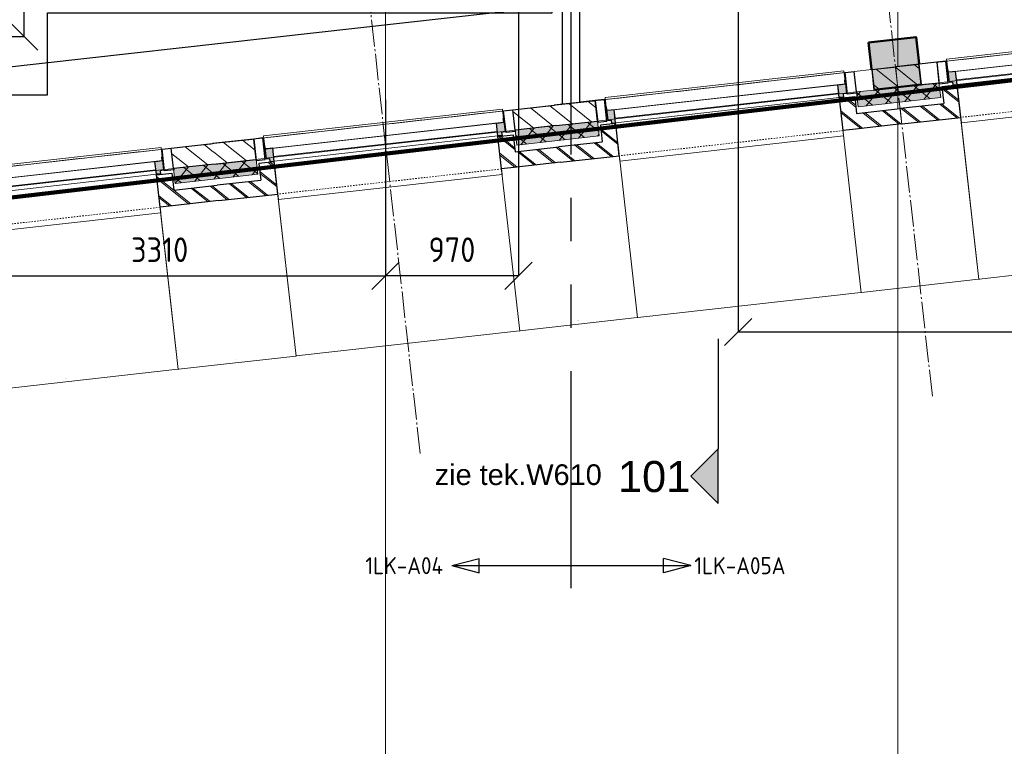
# Model space of a CAD drawing. Header units: millimetres. Extents: x -38031 to 110605, y -30229 to 92226.
# Tile 173 of 194: x 81681 to 88890, y 5071 to 10390. Entities that reach past the tile are written whole.
import ezdxf
from ezdxf.enums import TextEntityAlignment as Align

# ---------------------------------------------------------------- set-up
doc = ezdxf.new("R2010")
doc.units = ezdxf.units.MM
doc.header["$LTSCALE"] = 50
doc.set_wipeout_variables(frame=1)
doc.header["$PDMODE"] = 1
for name, pattern in [('HIDDEN', [9.525, 6.35, -3.175]), ('PHANTOM', [63.5, 31.75, -6.35, 6.35, -6.35, 6.35, -6.35]), ('STYLE_01', [0.41664, 0.20828, -0.20836]), ('STYLE_07', [1.875, 0.625, -0.20828, 0.625, -0.20836, 0.06943, -0.13893]), ('STYLE_11', [5, 3.888855, -0.416718, 0.277786, -0.416641])]:
    doc.linetypes.add(name, pattern=pattern)
for name, color, linetype, lineweight in [('00 ALGEMEEN', 7, 'Continuous', 15), ('05 LINE-.Stramien', 1, 'STYLE_11', 15), ('05 LINE-0.10 grijs', 8, 'Continuous', 9), ('21 WAND BUITEN-21F_baksteen', 7, 'Continuous', 25), ('21 WAND BUITEN-21F_kalkzandsteen', 7, 'Continuous', 25), ('21 WAND BUITEN-21G_hsb', 1, 'Continuous', 15), ('21 WAND BUITEN-29_isolatie', 1, 'Continuous', 15), ('28 CONSTRUCTIE-28E_beton', 5, 'Continuous', 50), ('Guides', 203, 'Continuous', 13), ('koppenmaten', 163, 'Continuous', 15), ('stramien', 1, 'Continuous', 15)]:
    doc.layers.add(name, color=color, linetype=linetype, lineweight=lineweight)
for name, color, linetype in [('AB$1A---_ATTRIB050', 8, 'Continuous'), ('AL$1A---_ALGEMEEN', 8, 'Continuous'), ('AL------_MAATVOERING', 2, 'Continuous'), ('AM$1A---_ARCERING', 8, 'Continuous'), ('AT$1A---_TEKST025', 8, 'Continuous'), ('AT$1A---_TEKST035', 8, 'Continuous'), ('BOUWKUNDIG', 8, 'Continuous'), ('brandscheiding', 5, 'HIDDEN'), ('EL6212--_S', 4, 'Continuous'), ('Kastenscheiding', 4, 'PHANTOM'), ('versterkte strook', 7, 'Continuous')]:
    doc.layers.add(name, color=color, linetype=linetype)
doc.styles.add('Arial', font='ARIAL.TTF')
doc.styles.add('BURO-018', font='iso.shx', dxfattribs={"height": 90})
doc.styles.add('BURO-035', font='ISO.shx', dxfattribs={"height": 175})
doc.styles.get("Standard").update_dxf_attribs({"font": 'iso.shx'})
doc.dimstyles.new('STABICAD', dxfattribs={"dimscale": 100, "dimtxt": 1.8, "dimasz": 2, "dimexe": 0, "dimexo": 2.5, "dimgap": 1.5, "dimtad": 0, "dimdec": 0, "dimrnd": 10, "dimzin": 0, "dimdsep": 46, "dimtxsty": 'Standard', "dimblk1": 'OBLIQUE', "dimblk2": 'OBLIQUE', "dimsah": 1, "dimcen": -3, "dimadec": 0, "dimazin": 0, "dimtfac": 1, "dimtdec": 0, "dimtofl": 0, "dimtmove": 2, "dimatfit": 3, "dimfxl": 0, "dimtvp": 1.055556, "dimtolj": 1, "dimtzin": 0, "dimarcsym": 0})
doc.dimstyles.new('VyA', dxfattribs={"dimtxt": 2.272868, "dimasz": 2.120801, "dimexe": 1.5, "dimexo": 1.59, "dimgap": 0.5, "dimtad": 1, "dimdec": 0, "dimzin": 11, "dimtxsty": 'Arial', "dimblk": 'VW_SLASH', "dimcen": 0, "dimdle": 1, "dimazin": 0, "dimtfac": 0.8, "dimtdec": 0, "dimtix": 1, "dimtmove": 0, "dimatfit": 0, "dimldrblk": 'VW_FILLEDARROW', "dimfxl": 0, "dimfrac": 2, "dimtolj": 1, "dimtzin": 11, "dimarcsym": 0})
pattern_1 = [(45, (0, 0), (70.7107, -70.7107), []), (45, (7.07, -7.07), (70.7107, -70.7107), [])]
pattern_2 = [(135, (0, 0), (70.7107, 70.7107), []), (45, (299.34, -299.34), (70.7107, -70.7107), [])]
pattern_3 = [(45, (0, 0), (70.7107, -70.7107), [])]

# ---------------------------------------------------------------- blocks, each defined once
blk = doc.blocks.new('_Oblique')
at = {"color": 0, "linetype": 'ByBlock', "lineweight": -2}
blk.add_line((-0.5, -0.5), (0.5, 0.5), dxfattribs=at)
blk = doc.blocks.new('*D57')
at = {"layer": 'AL------_MAATVOERING', "color": 0, "lineweight": -2}
for p, q in [((86942.4, 10687.9), (86942.4, 8103.8)), ((91860, 9953.4), (91860, 8103.8)), ((86942.4, 8103.8), (91860, 8103.8))]:
    blk.add_line(p, q, dxfattribs=at)
at = {"layer": 'Defpoints', "color": 0}
for p in [(86942.4, 10937.9), (91860, 10203.4), (91860, 8103.8)]:
    blk.add_point(p, dxfattribs=at)
at = {"layer": 'AL------_MAATVOERING', "color": 0, "lineweight": -2, "xscale": 200, "yscale": 200, "zscale": 200, "rotation": 180}
blk.add_blockref('_Oblique', (86942.4, 8103.8), dxfattribs=at)
at = {"layer": 'AL------_MAATVOERING', "color": 0, "lineweight": -2, "xscale": 200, "yscale": 200, "zscale": 200}
blk.add_blockref('_Oblique', (91860, 8103.8), dxfattribs=at)
at = {"layer": 'AL------_MAATVOERING', "color": 0, "insert": (89401.2, 8293.8), "char_height": 180, "attachment_point": 5}
blk.add_mtext('\\A1;4920', dxfattribs=at)
blk = doc.blocks.new('*D58')
at = {"layer": 'AL------_MAATVOERING', "color": 0, "lineweight": -2}
for p, q in [((85332.4, 10537.9), (85332.4, 8516.1)), ((84360, 9803.4), (84360, 8516.1)), ((85332.4, 8516.1), (84360, 8516.1))]:
    blk.add_line(p, q, dxfattribs=at)
at = {"layer": 'Defpoints', "color": 0}
for p in [(85332.4, 10787.9), (84360, 10053.4), (84360, 8516.1)]:
    blk.add_point(p, dxfattribs=at)
at = {"layer": 'AL------_MAATVOERING', "color": 0, "lineweight": -2, "xscale": 200, "yscale": 200, "zscale": 200, "rotation": 180}
blk.add_blockref('_Oblique', (84360, 8516.1), dxfattribs=at)
at = {"layer": 'AL------_MAATVOERING', "color": 0, "lineweight": -2, "xscale": 200, "yscale": 200, "zscale": 200}
blk.add_blockref('_Oblique', (85332.4, 8516.1), dxfattribs=at)
at = {"layer": 'AL------_MAATVOERING', "color": 0, "insert": (84846.2, 8706.1), "char_height": 180, "attachment_point": 5}
blk.add_mtext('\\A1;970', dxfattribs=at)
blk = doc.blocks.new('*D59')
at = {"layer": 'AL------_MAATVOERING', "color": 0, "lineweight": -2}
for p, q in [((81052.4, 10017.9), (81052.4, 8516.1)), ((84360, 9283.4), (84360, 8516.1)), ((81052.4, 8516.1), (84360, 8516.1))]:
    blk.add_line(p, q, dxfattribs=at)
at = {"layer": 'Defpoints', "color": 0}
for p in [(81052.4, 10267.9), (84360, 9533.4), (84360, 8516.1)]:
    blk.add_point(p, dxfattribs=at)
at = {"layer": 'AL------_MAATVOERING', "color": 0, "lineweight": -2, "xscale": 200, "yscale": 200, "zscale": 200, "rotation": 180}
blk.add_blockref('_Oblique', (81052.4, 8516.1), dxfattribs=at)
at = {"layer": 'AL------_MAATVOERING', "color": 0, "lineweight": -2, "xscale": 200, "yscale": 200, "zscale": 200}
blk.add_blockref('_Oblique', (84360, 8516.1), dxfattribs=at)
at = {"layer": 'AL------_MAATVOERING', "color": 0, "insert": (82706.2, 8706.1), "char_height": 180, "attachment_point": 5}
blk.add_mtext('\\A1;3310', dxfattribs=at)
blk = doc.blocks.new('*D68')
at = {"layer": 'AL------_MAATVOERING', "color": 0, "lineweight": -2}
for p, q in [((81302.4, 14300), (81715, 14300)), ((81715, 10267.9), (81715, 14300)), ((81302.4, 10267.9), (81715, 10267.9))]:
    blk.add_line(p, q, dxfattribs=at)
at = {"layer": 'Defpoints', "color": 0}
for p in [(81052.4, 14300), (81715, 14300), (81052.4, 10267.9)]:
    blk.add_point(p, dxfattribs=at)
at = {"layer": 'AL------_MAATVOERING', "color": 0, "lineweight": -2, "xscale": 200, "yscale": 200, "zscale": 200}
for p, rotation in [((81715, 14300), 90), ((81715, 10267.9), 270)]:
    blk.add_blockref('_Oblique', p, dxfattribs=dict(at, rotation=rotation))
at = {"layer": 'AL------_MAATVOERING', "color": 0, "insert": (81525, 12284), "char_height": 180, "attachment_point": 5, "rotation": 90}
blk.add_mtext('\\A1;4030', dxfattribs=at)
blk = doc.blocks.new('E00160')
at = {"color": 0, "linetype": 'Continuous'}
for p, q in [((-17.5, 0), (-13.5, 1.07)), ((-17.5, 0), (17.5, 0)), ((-17.5, 0), (-13.5, -1.07)), ((-13.5, -1.07), (-13.5, 1.07)), ((17.5, 0), (13.5, 1.07)), ((13.5, -1.07), (13.5, 1.07)), ((17.5, 0), (13.5, -1.07))]:
    blk.add_line(p, q, dxfattribs=at)
at = {"color": 0, "linetype": 'Continuous', "style": 'BURO-035'}
for tag, p in [('E_TEXT2', (-22.5, 0)), ('E_TEXT1', (22.5, 0))]:
    blk.add_attdef(tag, text='', height=3.5, dxfattribs=at).set_placement(p, align=Align.MIDDLE)
blk = doc.blocks.new('drsnd pijl')
at = {"layer": 'AM$1A---_ARCERING', "linetype": 'Continuous', "lineweight": 0}
blk.add_hatch(color=256, dxfattribs=at).paths.add_polyline_path([(1005, 442.5), (200, 442.5), (0, 242.5), (-200, 442.5), (200, 442.5)])
at = {"layer": 'AL$1A---_ALGEMEEN', "color": 0}
blk.add_lwpolyline([(1005, 442.5), (200, 442.5), (0, 242.5), (-200, 442.5), (200, 442.5)], dxfattribs=at)
at = {"layer": 'AL$1A---_ALGEMEEN', "color": 0, "style": 'Arial'}
blk.add_attdef('peil', text='', height=227.3, rotation=90, dxfattribs=at).set_placement((170, -290.5), align=Align.BOTTOM_LEFT)
at = {"layer": 'AL$1A---_ALGEMEEN', "color": 0, "flags": 1}
blk.add_attdef('onderdeel', (-200, -699.6), '', height=227.3, dxfattribs=at)
blk = doc.blocks.new('zijdetail kozijn 2kops')
at = {"color": 0}
blk.add_wipeout([(-63, 420), (-130, 420), (-130, 262), (-63, 262)], dxfattribs=at).dxf.layer = 'AL$1A---_ALGEMEEN'
at = {"layer": 'AM$1A---_ARCERING', "linetype": 'Continuous', "lineweight": 0}
blk.add_hatch(color=256, dxfattribs=at).paths.add_polyline_path([(-54.2, 338), (-54.2, 366), (-56, 366), (-56, 266), (-31, 266), (-31, 243), (0, 243), (0, 338), (-22, 338)])
at = {"layer": 'AL$1A---_ALGEMEEN', "color": 0}
for points in [[(-63, 420), (-130, 420), (-130, 262), (-63, 262)], [(-54.2, 338), (-54.2, 366), (-56, 366), (-56, 266), (-31, 266), (-31, 243), (0, 243), (0, 338), (-22, 338)]]:
    blk.add_lwpolyline(points, close=True, dxfattribs=at)
blk = doc.blocks.new('31x_alu-1e-mk106b-p')
at = {"color": 0}
blk.add_wipeout([(-338, 1648), (-338, 0), (-276, 0), (-276, 1648)], dxfattribs=at).dxf.layer = '05 LINE-0.10 grijs'
at = {"layer": '05 LINE-0.10 grijs', "color": 0}
for points in [[(-435, 1704), (-338, 1704), (-338, -56), (-435, -56)], [(-338, 1648), (-338, 0), (-276, 0), (-276, 1648)]]:
    blk.add_lwpolyline(points, close=True, dxfattribs=at)
at = {"layer": '00 ALGEMEEN', "color": 0, "xscale": -1, "rotation": 90}
blk.add_blockref('zijdetail kozijn 2kops', (0, 1648), dxfattribs=at)
at = {"layer": '00 ALGEMEEN', "color": 0, "rotation": 90}
blk.add_blockref('zijdetail kozijn 2kops', (0, 0), dxfattribs=at)
at = {"layer": '05 LINE-0.10 grijs', "color": 0, "linetype": 'STYLE_01'}
blk.add_line((-420, 1711), (-420, -63), dxfattribs=at)
at = {"layer": '05 LINE-0.10 grijs', "color": 0}
blk.add_lwpolyline([(-243, 1648), (40, 1648), (40, 0), (-243, 0)], close=True, dxfattribs=at)
at = {"color": 0}
blk.add_wipeout([(-113, -113), (-113, -434), (0, -434), (0, -113), (0, 0), (-238, 0), (-238, -113), (-114, -113)], dxfattribs=at).dxf.layer = '21 WAND BUITEN-21F_baksteen'
at = {"layer": 'AM$1A---_ARCERING', "linetype": 'Continuous', "lineweight": 5}
h = blk.add_hatch(dxfattribs=at)
h.set_pattern_fill('BAKSTEEN', color=256, style=0, pattern_type=2)
h.set_pattern_definition(pattern_1)
edge = h.paths.add_edge_path()
edge.add_line((-113, -113), (-113, -434))
edge.add_line((-113, -434), (0, -434))
edge.add_line((0, -434), (0, -113))
edge.add_line((0, -113), (0, 0))
edge.add_line((0, 0), (-238, 0))
edge.add_line((-238, 0), (-238, -113))
edge.add_line((-238, -113), (-114, -113))
at = {"layer": 'AM$1A---_ARCERING', "linetype": 'Continuous', "lineweight": 0}
blk.add_hatch(color=256, dxfattribs=at).paths.add_polyline_path([(-160, -130), (-270, -130), (-270, -434), (-160, -434)])
at = {"layer": 'AM$1A---_ARCERING', "linetype": 'Continuous', "lineweight": 5}
h = blk.add_hatch(dxfattribs=at)
h.set_pattern_fill('ISOLATIE', color=256, style=0, pattern_type=2)
h.set_pattern_definition(pattern_2)
h.paths.add_polyline_path([(-160, -130), (-270, -130), (-270, -434), (-160, -434)])
at = {"layer": '05 LINE-0.10 grijs', "color": 0, "linetype": 'STYLE_01'}
blk.add_line((0, 1648), (0, 0), dxfattribs=at)
at = {"layer": '21 WAND BUITEN-21F_baksteen', "color": 0}
blk.add_line((-113, -113), (-113, -434), dxfattribs=at)
at = {"layer": '21 WAND BUITEN-21F_baksteen', "color": 0, "flags": 128}
blk.add_lwpolyline([(0, -434), (0, -113), (0, 0), (-238, 0), (-238, -113), (-114, -113)], dxfattribs=at)
at = {"layer": '21 WAND BUITEN-29_isolatie', "color": 0}
blk.add_line((-160, -434), (-160, -130), dxfattribs=at)
at = {"layer": '21 WAND BUITEN-29_isolatie', "color": 0, "flags": 128}
blk.add_lwpolyline([(-160, -130), (-270, -130), (-270, -434)], dxfattribs=at)
at = {"color": 0}
for points, layer in [([(-113, 1761), (-113, 2082), (0, 2082), (0, 1761), (0, 1648), (-238, 1648), (-238, 1761), (-114, 1761)], '21 WAND BUITEN-21F_baksteen'), ([(-420, -130), (-420, -434), (-270, -434), (-270, -130)], '21 WAND BUITEN-21F_kalkzandsteen')]:
    blk.add_wipeout(points, dxfattribs=at).dxf.layer = layer
at = {"layer": 'AM$1A---_ARCERING', "linetype": 'Continuous', "lineweight": 0}
blk.add_hatch(color=256, dxfattribs=at).paths.add_polyline_path([(-160, 1778), (-270, 1778), (-270, 2082), (-160, 2082)])
at = {"layer": 'AM$1A---_ARCERING', "linetype": 'Continuous', "lineweight": 5}
h = blk.add_hatch(dxfattribs=at)
h.set_pattern_fill('ISOLATIE', color=256, style=0, pattern_type=2)
h.set_pattern_definition(pattern_2)
h.paths.add_polyline_path([(-160, 1778), (-270, 1778), (-270, 2082), (-160, 2082)])
h = blk.add_hatch(dxfattribs=at)
h.set_pattern_fill('BAKSTEEN', color=256, style=0, pattern_type=2)
h.set_pattern_definition(pattern_1)
edge = h.paths.add_edge_path()
edge.add_line((-113, 1761), (-113, 2082))
edge.add_line((-113, 2082), (0, 2082))
edge.add_line((0, 2082), (0, 1761))
edge.add_line((0, 1761), (0, 1648))
edge.add_line((0, 1648), (-238, 1648))
edge.add_line((-238, 1648), (-238, 1761))
edge.add_line((-238, 1761), (-114, 1761))
h = blk.add_hatch(dxfattribs=at)
h.set_pattern_fill('KALKZANDSTEEN', color=256, style=0, pattern_type=2)
h.set_pattern_definition(pattern_3)
h.paths.add_polyline_path([(-420, -130), (-420, -434), (-270, -434), (-270, -130)])
at = {"layer": '21 WAND BUITEN-21F_baksteen', "color": 0}
blk.add_line((-113, 1761), (-113, 2082), dxfattribs=at)
at = {"layer": '21 WAND BUITEN-21F_baksteen', "color": 0, "flags": 128}
blk.add_lwpolyline([(0, 2082), (0, 1761), (0, 1648), (-238, 1648), (-238, 1761), (-114, 1761)], dxfattribs=at)
at = {"layer": '21 WAND BUITEN-21F_kalkzandsteen', "color": 0}
blk.add_line((-420, -130), (-420, -434), dxfattribs=at)
at = {"layer": '21 WAND BUITEN-21F_kalkzandsteen', "color": 0, "flags": 128}
blk.add_lwpolyline([(-270, -434), (-270, -130), (-420, -130)], dxfattribs=at)
at = {"layer": '21 WAND BUITEN-29_isolatie', "color": 0}
blk.add_line((-160, 2082), (-160, 1778), dxfattribs=at)
at = {"layer": '21 WAND BUITEN-29_isolatie', "color": 0, "flags": 128}
blk.add_lwpolyline([(-160, 1778), (-270, 1778), (-270, 2082)], dxfattribs=at)
at = {"color": 0}
blk.add_wipeout([(-420, 1778), (-420, 2082), (-270, 2082), (-270, 1778)], dxfattribs=at).dxf.layer = '21 WAND BUITEN-21F_kalkzandsteen'
at = {"layer": 'AM$1A---_ARCERING', "linetype": 'Continuous', "lineweight": 5}
h = blk.add_hatch(dxfattribs=at)
h.set_pattern_fill('KALKZANDSTEEN', color=256, style=0, pattern_type=2)
h.set_pattern_definition(pattern_3)
h.paths.add_polyline_path([(-420, 1778), (-420, 2082), (-270, 2082), (-270, 1778)])
at = {"layer": '21 WAND BUITEN-21F_kalkzandsteen', "color": 0}
blk.add_line((-420, 1778), (-420, 2082), dxfattribs=at)
at = {"layer": '21 WAND BUITEN-21F_kalkzandsteen', "color": 0, "flags": 128}
blk.add_lwpolyline([(-270, 2082), (-270, 1778), (-420, 1778)], dxfattribs=at)
blk = doc.blocks.new('VW_SLASH')
at = {"layer": 'AL$1A---_ALGEMEEN', "color": 0, "linetype": 'ByBlock', "lineweight": -2}
blk.add_line((0, 0), (-1, 0), dxfattribs=at)
at = {"layer": 'AL$1A---_ALGEMEEN', "color": 0, "linetype": 'ByBlock', "lineweight": 5}
blk.add_line((0.5, 0.5), (-0.5, -0.5), dxfattribs=at)
blk = doc.blocks.new('*D1079')
at = {"layer": 'koppenmaten', "color": 0, "lineweight": -2}
for p, q in [((-2078.5, -170.4), (-2078.5, -1464.8)), ((-430.5, -152.9), (-430.5, -1464.8)), ((-2076.4, -1463.3), (-432.6, -1463.3))]:
    blk.add_line(p, q, dxfattribs=at)
at = {"layer": 'koppenmaten', "color": 0, "lineweight": -2, "xscale": 2.12080078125, "yscale": 2.12080078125, "zscale": 2.12080078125, "rotation": 180}
blk.add_blockref('VW_SLASH', (-2078.5, -1463.3), dxfattribs=at)
at = {"layer": 'koppenmaten', "color": 0, "lineweight": -2, "xscale": 2.12080078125, "yscale": 2.12080078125, "zscale": 2.12080078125}
blk.add_blockref('VW_SLASH', (-430.5, -1463.3), dxfattribs=at)
at = {"layer": 'AT$1A---_TEKST025', "insert": (-1254.5, -1437.1), "char_height": 2.273, "attachment_point": 5, "style": 'Arial'}
blk.add_mtext('\\A1;13K+V=82400', dxfattribs=at)
blk = doc.blocks.new('VW_FILLEDARROW')
at = {"layer": 'AL$1A---_ALGEMEEN', "color": 0, "lineweight": -2}
blk.add_solid([(0, 0), (0.5, 0.5), (0.5, -0.5)], dxfattribs=at)
blk = doc.blocks.new('*D1080')
at = {"layer": 'koppenmaten', "color": 0, "lineweight": -2}
for p, q in [((-2946.5, -170.4), (-2946.5, -1464.8)), ((-2078.5, -170.4), (-2078.5, -1464.8)), ((-2944.4, -1463.3), (-2080.6, -1463.3))]:
    blk.add_line(p, q, dxfattribs=at)
at = {"layer": 'koppenmaten', "color": 0, "lineweight": -2, "xscale": 2.12080078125, "yscale": 2.12080078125, "zscale": 2.12080078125, "rotation": 180}
blk.add_blockref('VW_SLASH', (-2946.5, -1463.3), dxfattribs=at)
at = {"layer": 'koppenmaten', "color": 0, "lineweight": -2, "xscale": 2.12080078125, "yscale": 2.12080078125, "zscale": 2.12080078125}
blk.add_blockref('VW_SLASH', (-2078.5, -1463.3), dxfattribs=at)
at = {"layer": 'AT$1A---_TEKST025', "insert": (-2512.5, -1437.1), "char_height": 2.273, "attachment_point": 5, "style": 'Arial'}
blk.add_mtext('\\A1;7K-V=43400', dxfattribs=at)
blk = doc.blocks.new('*D1099')
at = {"layer": 'koppenmaten', "color": 0, "lineweight": -2}
for p, q in [((437, -189), (437, -1464.8)), ((2085, -189), (2085, -1464.8)), ((439.1, -1463.3), (2082.9, -1463.3))]:
    blk.add_line(p, q, dxfattribs=at)
at = {"layer": 'koppenmaten', "color": 0, "lineweight": -2, "xscale": 2.12080078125, "yscale": 2.12080078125, "zscale": 2.12080078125, "rotation": 180}
blk.add_blockref('VW_SLASH', (437, -1463.3), dxfattribs=at)
at = {"layer": 'koppenmaten', "color": 0, "lineweight": -2, "xscale": 2.12080078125, "yscale": 2.12080078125, "zscale": 2.12080078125}
blk.add_blockref('VW_SLASH', (2085, -1463.3), dxfattribs=at)
at = {"layer": 'AT$1A---_TEKST025', "insert": (1261, -1437.1), "char_height": 2.273, "attachment_point": 5, "style": 'Arial'}
blk.add_mtext('\\A1;13K+V=82400', dxfattribs=at)
blk = doc.blocks.new('*D1100')
at = {"layer": 'koppenmaten', "color": 0, "lineweight": -2}
for p, q in [((-430.5, -152.9), (-430.5, -1464.8)), ((437, -219), (437, -1464.8)), ((-428.4, -1463.3), (434.9, -1463.3))]:
    blk.add_line(p, q, dxfattribs=at)
at = {"layer": 'koppenmaten', "color": 0, "lineweight": -2, "xscale": 2.12080078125, "yscale": 2.12080078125, "zscale": 2.12080078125, "rotation": 180}
blk.add_blockref('VW_SLASH', (-430.5, -1463.3), dxfattribs=at)
at = {"layer": 'koppenmaten', "color": 0, "lineweight": -2, "xscale": 2.12080078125, "yscale": 2.12080078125, "zscale": 2.12080078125}
blk.add_blockref('VW_SLASH', (437, -1463.3), dxfattribs=at)
at = {"layer": 'AT$1A---_TEKST025', "insert": (3.2, -1437.1), "char_height": 2.273, "attachment_point": 5, "style": 'Arial'}
blk.add_mtext('\\A1;7K-V=43376', dxfattribs=at)
blk = doc.blocks.new('*D1108')
at = {"layer": 'koppenmaten', "color": 0, "lineweight": -2}
for p, q in [((-4594.5, -194), (-4594.5, -1464.8)), ((-2946.5, -170.4), (-2946.5, -1464.8)), ((-4592.4, -1463.3), (-2948.6, -1463.3))]:
    blk.add_line(p, q, dxfattribs=at)
at = {"layer": 'koppenmaten', "color": 0, "lineweight": -2, "xscale": 2.12080078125, "yscale": 2.12080078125, "zscale": 2.12080078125, "rotation": 180}
blk.add_blockref('VW_SLASH', (-4594.5, -1463.3), dxfattribs=at)
at = {"layer": 'koppenmaten', "color": 0, "lineweight": -2, "xscale": 2.12080078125, "yscale": 2.12080078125, "zscale": 2.12080078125}
blk.add_blockref('VW_SLASH', (-2946.5, -1463.3), dxfattribs=at)
at = {"layer": 'AT$1A---_TEKST025', "insert": (-3770.5, -1437.1), "char_height": 2.273, "attachment_point": 5, "style": 'Arial'}
blk.add_mtext('\\A1;13K+V=82400', dxfattribs=at)
blk = doc.blocks.new('*D1109')
at = {"layer": 'koppenmaten', "color": 0, "lineweight": -2}
for p, q in [((-5462, -152.9), (-5462, -1464.8)), ((-4594.5, -170.4), (-4594.5, -1464.8)), ((-5459.9, -1463.3), (-4596.6, -1463.3))]:
    blk.add_line(p, q, dxfattribs=at)
at = {"layer": 'koppenmaten', "color": 0, "lineweight": -2, "xscale": 2.12080078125, "yscale": 2.12080078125, "zscale": 2.12080078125, "rotation": 180}
blk.add_blockref('VW_SLASH', (-5462, -1463.3), dxfattribs=at)
at = {"layer": 'koppenmaten', "color": 0, "lineweight": -2, "xscale": 2.12080078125, "yscale": 2.12080078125, "zscale": 2.12080078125}
blk.add_blockref('VW_SLASH', (-4594.5, -1463.3), dxfattribs=at)
at = {"layer": 'AT$1A---_TEKST025', "insert": (-5028.3, -1437.1), "char_height": 2.273, "attachment_point": 5, "style": 'Arial'}
blk.add_mtext('\\A1;7K-V=43376', dxfattribs=at)
blk = doc.blocks.new('*D1110')
at = {"layer": 'koppenmaten', "color": 0, "lineweight": -2}
for p, q in [((-7110, -207.8), (-7110, -1464.8)), ((-5462, -207.8), (-5462, -1464.8)), ((-7107.9, -1463.3), (-5464.1, -1463.3))]:
    blk.add_line(p, q, dxfattribs=at)
at = {"layer": 'koppenmaten', "color": 0, "lineweight": -2, "xscale": 2.12080078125, "yscale": 2.12080078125, "zscale": 2.12080078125, "rotation": 180}
blk.add_blockref('VW_SLASH', (-7110, -1463.3), dxfattribs=at)
at = {"layer": 'koppenmaten', "color": 0, "lineweight": -2, "xscale": 2.12080078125, "yscale": 2.12080078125, "zscale": 2.12080078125}
blk.add_blockref('VW_SLASH', (-5462, -1463.3), dxfattribs=at)
at = {"layer": 'AT$1A---_TEKST025', "insert": (-6286, -1437.1), "char_height": 2.273, "attachment_point": 5, "style": 'Arial'}
blk.add_mtext('\\A1;13K+V=82400', dxfattribs=at)
blk = doc.blocks.new('kolom 350x350')
at = {"layer": 'AM$1A---_ARCERING', "linetype": 'Continuous', "lineweight": 0}
blk.add_hatch(color=256, dxfattribs=at).paths.add_polyline_path([(-175, 350), (175, 350), (175, 0), (-175, 0)])
at = {"layer": '28 CONSTRUCTIE-28E_beton', "color": 0}
blk.add_lwpolyline([(-175, 350), (175, 350), (175, 0), (-175, 0)], close=True, dxfattribs=at)
blk = doc.blocks.new('metselwerk zo gevel 1e verd')
at = {"layer": '00 ALGEMEEN', "color": 8, "rotation": 269.999999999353}
for p in [(-7110, -270.32735), (437, -270.32735)]:
    blk.add_blockref('31x_alu-1e-mk106b-p', p, dxfattribs=at)
at = {"layer": 'koppenmaten', "color": 8}
for base, p1, p2, override, picture, middle in [((-2946.5, -1463.28595), (-4594.5, -192.44536), (-2946.5, -168.82735), {"dimtxt": 2.272868, "dimgap": 25, "dimlfac": 50, "dimpost": '13K+V=<>', "dimtxsty": 'Arial', "dimtmove": 2}, '*D1108', (-3770.5, -1437.12471)), ((-2078.5, -1463.28595), (-2946.5, -168.82735), (-2078.5, -168.82735), {"dimtxt": 2.272868, "dimgap": 25, "dimlfac": 50, "dimpost": '7K-V=<>', "dimtxsty": 'Arial', "dimtmove": 2}, '*D1080', (-2512.5, -1437.12471)), ((-430.5, -1463.28595), (-2078.5, -168.82735), (-430.5, -151.32735), {"dimtxt": 2.272868, "dimgap": 25, "dimlfac": 50, "dimpost": '13K+V=<>', "dimtxsty": 'Arial', "dimtmove": 2}, '*D1079', (-1254.5, -1437.12471))]:
    dim = blk.add_linear_dim(base=base, p1=p1, p2=p2, dimstyle='VyA', override=override, dxfattribs=at)
    dim.commit()
    dim.dimension.update_dxf_attribs({"geometry": picture, "text_midpoint": middle})
for base, p1, p2, override, picture, middle in [((-5462, -1463.28595), (-7110, -206.17312), (-5462, -206.17312), {"dimtxt": 2.272868, "dimgap": 25, "dimlfac": 50, "dimpost": '13K+V=<>', "dimtxsty": 'Arial', "dimtmove": 2}, '*D1110', (-6286, -1437.12471)), ((-4594.4999999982, -1463.2859481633), (-5462.0099999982, -151.3273538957), (-4594.4999999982, -168.8273539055), {"dimtxt": 2.272868, "dimgap": 25, "dimlfac": 50, "dimpost": '7K-V=<>', "dimtxsty": 'Arial', "dimtmove": 2}, '*D1109', (-5028.2549999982, -1437.1247079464)), ((437.0000000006, -1463.2859481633), (-430.5099999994, -151.3273539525), (437.0000000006, -217.4453634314), {"dimtxt": 2.272868, "dimgap": 25, "dimlfac": 50, "dimpost": '7K-V=<>', "dimtxsty": 'Arial', "dimtmove": 2}, '*D1100', (3.2450000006, -1437.1247079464)), ((2085, -1463.28595), (437, -187.44536), (2085, -187.44536), {"dimtxt": 2.272868, "dimgap": 25, "dimlfac": 50, "dimpost": '13K+V=<>', "dimtxsty": 'Arial', "dimtmove": 2}, '*D1099', (1261, -1437.12471))]:
    dim = blk.add_linear_dim(base=base, p1=p1, p2=p2, dimstyle='VyA', override=override, dxfattribs=at)
    dim.commit()
    dim.dimension.update_dxf_attribs({"geometry": picture, "text_midpoint": middle})
at = {"layer": '00 ALGEMEEN', "color": 8, "rotation": 269.999999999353}
blk.add_blockref('31x_alu-1e-mk106b-p', (-2078.5, -270.32735), dxfattribs=at)
at = {"layer": '05 LINE-.Stramien', "color": 8}
blk.add_line((3, -2275.00786), (3, 1174.99214), dxfattribs=at)
at = {"layer": '00 ALGEMEEN', "color": 8, "rotation": 269.999999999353}
blk.add_blockref('31x_alu-1e-mk106b-p', (-4594.5, -270.32735), dxfattribs=at)
at = {"layer": '28 CONSTRUCTIE-28E_beton', "color": 8}
blk.add_blockref('kolom 350x350', (3, -0.32735), dxfattribs=at)
at = {"layer": '05 LINE-.Stramien', "color": 8}
blk.add_line((-3770.5, -2275.00786), (-3770.5, 1174.99214), dxfattribs=at)
at = {"layer": 'Guides', "color": 8}
for p, q in [((-93461, 150), (15460, 150)), ((-93461, 0), (15460, 0))]:
    blk.add_line(p, q, dxfattribs=at)
at = {"color": 8}
for points in [[(-300.5, 149.67265), (-172, 149.67265), (-172, -0.49974), (-300.5, -0.49974)], [(178, 149.67265), (307, 149.67265), (307, -0.32735), (178, -0.32735)]]:
    blk.add_wipeout(points, dxfattribs=at).dxf.layer = '21 WAND BUITEN-21G_hsb'
at = {"layer": '21 WAND BUITEN-21G_hsb', "color": 8}
for points in [[(-300.5, 149.67265), (-172, 149.67265), (-172, -0.49974), (-300.5, -0.49974)], [(178, 149.67265), (307, 149.67265), (307, -0.32735), (178, -0.32735)]]:
    blk.add_lwpolyline(points, close=True, dxfattribs=at)
blk = doc.blocks.new('200254 W 211 30-06-2008')
at = {"layer": 'AL$1A---_ALGEMEEN'}
blk.add_lwpolyline([(20672.45, 3212.76), (20672.45, 3224.76), (20746.35, 3224.76), (20746.35, 3290.76), (20349.45, 3290.76), (20349.45, 3188.76), (20456.45, 3188.76), (20456.45, 3200.76), (20564.45, 3200.76), (20564.45, 3212.76)], close=True, dxfattribs=at)
at = {"layer": 'stramien', "linetype": 'STYLE_07', "ltscale": 50}
for p, q in [((20721.95, 2695.43), (20721.95, 4240.03)), ((20796.95, 2737.41), (20796.95, 3316.41))]:
    blk.add_line(p, q, dxfattribs=at)
at = {"layer": 'AL$1A---_ALGEMEEN'}
ref = blk.add_blockref('drsnd pijl', (20761.79, 3156.93), dxfattribs=dict(at, xscale=-0.02, yscale=0.02, zscale=0.02, rotation=270))
ref.add_attrib('peil', '101', dxfattribs={"layer": 'AB$1A---_ATTRIB050', "height": 4.546, "style": 'Arial'}).set_placement((20755.98, 3153.22), align=Align.BOTTOM_LEFT)
at = {"layer": 'AT$1A---_TEKST035', "insert": (20741.38, 3157.11), "char_height": 3.0305, "attachment_point": 5, "line_spacing_factor": 0.967741, "style": 'Arial'}
blk.add_mtext('{\\C256;\\lzie tek.W610}', dxfattribs=at)
at = {"linetype": 'Continuous'}
blk.add_wipeout([(20747.85, 3340.05), (20750.35, 3340.05), (20750.35, 3211.15), (20747.85, 3211.15)], dxfattribs=at).dxf.layer = 'AL$1A---_ALGEMEEN'
at = {"layer": 'AL$1A---_ALGEMEEN', "linetype": 'Continuous'}
blk.add_lwpolyline([(20747.85, 3340.05), (20750.35, 3340.05), (20750.35, 3211.15), (20747.85, 3211.15)], close=True, dxfattribs=at)
at = {"layer": 'stramien', "linetype": 'STYLE_07', "ltscale": 50}
blk.add_line((18888.74, 2999.55), (21031.95, 3240.24), dxfattribs=at)
at = {"layer": '00 ALGEMEEN', "color": 0, "xscale": 0.02, "yscale": 0.02, "zscale": 0.02, "rotation": 6.40755072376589}
blk.add_blockref('metselwerk zo gevel 1e verd', (20796.89, 3213.85), dxfattribs=at)

msp = doc.modelspace()

# ---------------------------------------------------------------- block references
at = {"layer": 'BOUWKUNDIG', "xscale": 50, "yscale": 50, "zscale": 50}
msp.add_blockref('200254 W 211 30-06-2008', (-951737.5, -150797.3), dxfattribs=at)

# ---------------------------------------------------------------- next in the draw order: linework, layer by layer
at = {"layer": 'brandscheiding', "const_width": 30}
msp.add_lwpolyline([(78570, 46590), (99310, 46590), (99310, 11160), (78730, 8750), (78760, 8510), (75050, 8120), (75050, 8320), (58090, 6520)], dxfattribs=at)
at = {"layer": 'Kastenscheiding'}
msp.add_line((85719.9, 6228.8), (85719.9, 16230.2), dxfattribs=at)
at = {"layer": 'versterkte strook'}
msp.add_line((13600.1, 2407.5), (101326.6, 12259.4), dxfattribs=at)

# ---------------------------------------------------------------- next in the draw order: block references
at = {"layer": 'EL6212--_S'}
ref = msp.add_blockref('E00160', (85719.9, 6393.1), dxfattribs=dict(at, xscale=50, yscale=50, zscale=50))
ref.add_attrib('E_TEXT1', '1LK-A05A', dxfattribs={"layer": '0', "color": 2, "linetype": 'Continuous', "height": 125, "style": 'BURO-018'}).set_placement((86954.6, 6393.1), align=Align.MIDDLE)
ref.add_attrib('E_TEXT2', '1LK-A04', dxfattribs={"layer": '0', "color": 2, "linetype": 'Continuous', "height": 125, "style": 'BURO-018'}).set_placement((84496.8, 6393.1), align=Align.MIDDLE)

# ---------------------------------------------------------------- next in the draw order: dimensions: what is measured, and where the dimension line sits
at = {"layer": 'AL------_MAATVOERING'}
dim = msp.add_linear_dim(base=(81715, 14300), p1=(81052.4, 10267.9), p2=(81052.4, 14300), angle=90, dimstyle='STABICAD', dxfattribs=at)
dim.commit()
dim.dimension.update_dxf_attribs({"geometry": '*D68', "text_midpoint": (81525, 12284)})
for base, p1, p2, picture, middle in [((91860, 8103.8), (86942.4, 10937.9), (91860, 10203.4), '*D57', (89401.2, 8293.8)), ((84360, 8516.1), (85332.4, 10787.9), (84360, 10053.4), '*D58', (84846.2, 8706.1)), ((84360, 8516.1), (81052.4, 10267.9), (84360, 9533.4), '*D59', (82706.2, 8706.1))]:
    dim = msp.add_linear_dim(base=base, p1=p1, p2=p2, dimstyle='STABICAD', dxfattribs=at)
    dim.commit()
    dim.dimension.update_dxf_attribs({"geometry": picture, "text_midpoint": middle})

doc.saveas('drawing.dxf')
